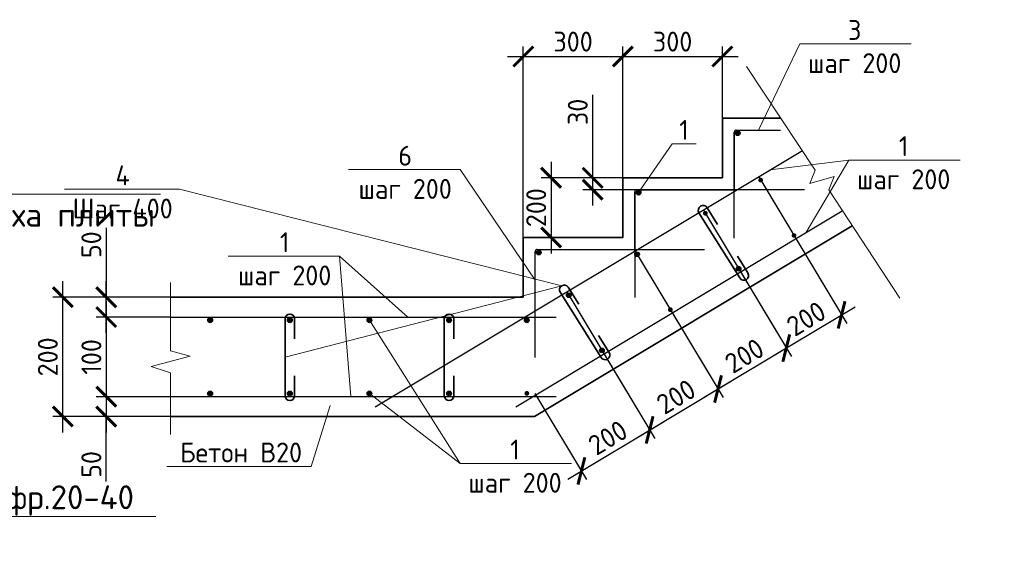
# Model space of a CAD drawing. Header units: millimetres. Extents: x 130535 to 1380046, y -52734 to 121434.
# Tile 55 of 64: x 703867 to 716231, y 7764 to 14582. Entities that reach past the tile are written whole.
import ezdxf
from ezdxf import colors
from ezdxf.entities.mleader import LeaderData, LeaderLine
from ezdxf.math import Vec2, Vec3

# ---------------------------------------------------------------- set-up
doc = ezdxf.new("R2010")
doc.units = ezdxf.units.MM
doc.linetypes.add('ACAD_ISO02W100', pattern=[15, 12, -3])
doc.layers.get('DEFPOINTS').update_dxf_attribs({"color": 1, "lineweight": 0})
for name, color, linetype, lineweight in [('Основная 0.35', 200, 'Continuous', 35), ('Основная 0.6', 142, 'Continuous', 60), ('РАЗМЕРЫ', 1, 'Continuous', 9), ('Символы 0.20', 1, 'Continuous', 20), ('Тонкая 0.20', 30, 'Continuous', 20)]:
    doc.layers.add(name, color=color, linetype=linetype, lineweight=lineweight)
doc.layers.add('пунктир', color=4, linetype='ACAD_ISO02W100')
doc.styles.add('250', font='times.ttf')
doc.styles.add('GOST-2.304_Type-B', font='GOST Common.ttf')
doc.styles.add('ГОСТ', font='isocpeur.ttf')
doc.dimstyles.new('1-2', dxfattribs={"dimtxt": 250, "dimasz": 150, "dimexe": 200, "dimexo": 0, "dimgap": 20, "dimtad": 1, "dimlfac": 0.5, "dimrnd": 1, "dimtxsty": '250', "dimblk": 'OBLIQUE', "dimcen": 100, "dimdle": 50, "dimclrd": 256, "dimclre": 256, "dimclrt": 256, "dimaunit": 1, "dimazin": 0, "dimtfac": 1, "dimtmove": 1, "dimatfit": 2, "dimfxl": 200, "dimlwd": 15, "dimlwe": 13, "dimarcsym": 0})
doc.dimstyles.new('СПДС', dxfattribs={"dimscale": 100, "dimtxt": 2.5, "dimasz": 2.5, "dimexe": 1.25, "dimexo": 0, "dimtad": 1, "dimdec": 0, "dimtxsty": 'GOST-2.304_Type-B', "dimblk": 'ARCHTICK', "dimcen": 2.5, "dimdle": 2, "dimadec": 0, "dimazin": 2, "dimtfac": 0.75, "dimtdec": 0, "dimtmove": 1, "dimatfit": 3, "dimfxl": 1, "dimtolj": 1, "dimarcsym": 1})

# ---------------------------------------------------------------- blocks, each defined once
blk = doc.blocks.new('_None')
blk = doc.blocks.new('_ArchTick')
at = {"color": 0, "linetype": 'ByBlock', "const_width": 0.15}
blk.add_lwpolyline([(-0.5, -0.5), (0.5, 0.5)], dxfattribs=at)
blk = doc.blocks.new('*D286')
at = {"layer": 'DEFPOINTS', "color": 0, "linetype": 'Continuous', "lineweight": 0, "transparency": 16777216}
for p in [(711441, 12595), (710540, 11845), (711441, 11845)]:
    blk.add_point(p, dxfattribs=at)
at = {"layer": 'РАЗМЕРЫ', "color": 0, "linetype": 'Continuous', "lineweight": -2, "transparency": 16777216}
for p, q in [((710540, 12795), (710540, 11645)), ((711441, 12595), (710415, 12595)), ((711441, 11845), (710415, 11845))]:
    blk.add_line(p, q, dxfattribs=at)
at = {"layer": 'РАЗМЕРЫ', "color": 0, "linetype": 'Continuous', "lineweight": -2, "transparency": 16777216, "xscale": 250, "yscale": 250, "zscale": 250}
for p, rotation in [((710540, 12595), 90), ((710540, 11845), 270)]:
    blk.add_blockref('_ArchTick', p, dxfattribs=dict(at, rotation=rotation))
at = {"layer": 'РАЗМЕРЫ', "color": 0, "linetype": 'Continuous', "lineweight": 0, "transparency": 16777216, "insert": (710353, 12220), "char_height": 250, "attachment_point": 5, "rotation": 90, "style": 'GOST-2.304_Type-B'}
blk.add_mtext('\\A1;200', dxfattribs=at)
blk = doc.blocks.new('*D287')
at = {"layer": 'DEFPOINTS', "color": 0, "linetype": 'Continuous', "lineweight": 0, "transparency": 16777216}
for p in [(711441, 14119), (711441, 12595), (710191, 11845)]:
    blk.add_point(p, dxfattribs=at)
at = {"layer": 'РАЗМЕРЫ', "color": 0, "linetype": 'Continuous', "lineweight": -2, "transparency": 16777216}
for p, q in [((710191, 11845), (710191, 14244)), ((711441, 12595), (711441, 14244)), ((709991, 14119), (711641, 14119))]:
    blk.add_line(p, q, dxfattribs=at)
at = {"layer": 'РАЗМЕРЫ', "color": 0, "linetype": 'Continuous', "lineweight": -2, "transparency": 16777216, "xscale": 250, "yscale": 250, "zscale": 250, "rotation": 180}
blk.add_blockref('_ArchTick', (710191, 14119), dxfattribs=at)
at = {"layer": 'РАЗМЕРЫ', "color": 0, "linetype": 'Continuous', "lineweight": -2, "transparency": 16777216, "xscale": 250, "yscale": 250, "zscale": 250}
blk.add_blockref('_ArchTick', (711441, 14119), dxfattribs=at)
at = {"layer": 'РАЗМЕРЫ', "color": 0, "linetype": 'Continuous', "lineweight": 0, "transparency": 16777216, "insert": (710816, 14306), "char_height": 250, "attachment_point": 5, "style": 'GOST-2.304_Type-B'}
blk.add_mtext('\\A1;300', dxfattribs=at)
blk = doc.blocks.new('*D288')
at = {"layer": 'DEFPOINTS', "color": 0, "linetype": 'Continuous', "lineweight": 0, "transparency": 16777216}
for p in [(712691, 14119), (712691, 13345), (711441, 12545)]:
    blk.add_point(p, dxfattribs=at)
at = {"layer": 'РАЗМЕРЫ', "color": 0, "linetype": 'Continuous', "lineweight": -2, "transparency": 16777216}
for p, q in [((711441, 12545), (711441, 14244)), ((712691, 13345), (712691, 14244)), ((711241, 14119), (712891, 14119))]:
    blk.add_line(p, q, dxfattribs=at)
at = {"layer": 'РАЗМЕРЫ', "color": 0, "linetype": 'Continuous', "lineweight": -2, "transparency": 16777216, "xscale": 250, "yscale": 250, "zscale": 250, "rotation": 180}
blk.add_blockref('_ArchTick', (711441, 14119), dxfattribs=at)
at = {"layer": 'РАЗМЕРЫ', "color": 0, "linetype": 'Continuous', "lineweight": -2, "transparency": 16777216, "xscale": 250, "yscale": 250, "zscale": 250}
blk.add_blockref('_ArchTick', (712691, 14119), dxfattribs=at)
at = {"layer": 'РАЗМЕРЫ', "color": 0, "linetype": 'Continuous', "lineweight": 0, "transparency": 16777216, "insert": (712066, 14306), "char_height": 250, "attachment_point": 5, "style": 'GOST-2.304_Type-B'}
blk.add_mtext('\\A1;300', dxfattribs=at)
blk = doc.blocks.new('*D289')
at = {"layer": 'DEFPOINTS', "color": 0, "linetype": 'Continuous', "lineweight": 0, "transparency": 16777216}
for p in [(704408, 11095), (705687, 11095), (705687, 9595)]:
    blk.add_point(p, dxfattribs=at)
at = {"layer": 'РАЗМЕРЫ', "color": 0, "linetype": 'Continuous', "lineweight": -2, "transparency": 16777216}
for p, q in [((704408, 9395), (704408, 11295)), ((705687, 11095), (704283, 11095)), ((705687, 9595), (704283, 9595))]:
    blk.add_line(p, q, dxfattribs=at)
at = {"layer": 'РАЗМЕРЫ', "color": 0, "linetype": 'Continuous', "lineweight": -2, "transparency": 16777216, "xscale": 250, "yscale": 250, "zscale": 250}
for p, rotation in [((704408, 11095), 90), ((704408, 9595), 270)]:
    blk.add_blockref('_ArchTick', p, dxfattribs=dict(at, rotation=rotation))
at = {"layer": 'РАЗМЕРЫ', "color": 0, "linetype": 'Continuous', "lineweight": 0, "transparency": 16777216, "insert": (704220, 10345), "char_height": 250, "attachment_point": 5, "rotation": 90, "style": 'GOST-2.304_Type-B'}
blk.add_mtext('\\A1;200', dxfattribs=at)
blk = doc.blocks.new('_Oblique')
at = {"layer": 'пунктир', "color": 0, "lineweight": -2}
blk.add_line((-0.5, -0.5), (0.5, 0.5), dxfattribs=at)
blk = doc.blocks.new('*D290')
at = {"layer": 'DEFPOINTS', "color": 0, "linetype": 'Continuous', "lineweight": 0, "transparency": 16777216}
for p in [(712909, 11430), (712051, 10915), (713493, 10456)]:
    blk.add_point(p, dxfattribs=at)
at = {"layer": 'РАЗМЕРЫ', "color": 0, "linetype": 'Continuous', "lineweight": -2, "transparency": 16777216}
for p, q in [((712909, 11430), (713557, 10348)), ((712051, 10915), (712700, 9834)), ((712464, 9838), (713664, 10558))]:
    blk.add_line(p, q, dxfattribs=at)
at = {"layer": 'РАЗМЕРЫ', "color": 0, "linetype": 'Continuous', "lineweight": -2, "transparency": 16777216, "xscale": 250, "yscale": 250, "zscale": 250}
for p, rotation in [((713493, 10456), 30.96375653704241), ((712636, 9941), 210.9637565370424)]:
    blk.add_blockref('_ArchTick', p, dxfattribs=dict(at, rotation=rotation))
at = {"layer": 'РАЗМЕРЫ', "color": 0, "linetype": 'Continuous', "lineweight": 0, "transparency": 16777216, "insert": (712968, 10359), "char_height": 250, "attachment_point": 5, "rotation": 30.9638, "style": 'GOST-2.304_Type-B'}
blk.add_mtext('\\A1;200', dxfattribs=at)
blk = doc.blocks.new('*D291')
at = {"layer": 'DEFPOINTS', "color": 0, "linetype": 'Continuous', "lineweight": 0, "transparency": 16777216}
for p in [(713147, 12606), (712452, 12190), (714188, 10872)]:
    blk.add_point(p, dxfattribs=at)
at = {"layer": 'РАЗМЕРЫ', "color": 0, "linetype": 'Continuous', "lineweight": -2, "transparency": 16777216}
for p, q in [((713147, 12606), (714252, 10765)), ((712452, 12190), (713557, 10348)), ((713321, 10353), (714359, 10975))]:
    blk.add_line(p, q, dxfattribs=at)
at = {"layer": 'РАЗМЕРЫ', "color": 0, "linetype": 'Continuous', "lineweight": -2, "transparency": 16777216, "xscale": 250, "yscale": 250, "zscale": 250}
for p, rotation in [((714188, 10872), 30.96375653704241), ((713493, 10456), 210.9637565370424)]:
    blk.add_blockref('_ArchTick', p, dxfattribs=dict(at, rotation=rotation))
at = {"layer": 'РАЗМЕРЫ', "color": 0, "linetype": 'Continuous', "lineweight": 0, "transparency": 16777216, "insert": (713744, 10825), "char_height": 250, "attachment_point": 5, "rotation": 30.9638, "style": 'GOST-2.304_Type-B'}
blk.add_mtext('\\A1;200', dxfattribs=at)
blk = doc.blocks.new('*D292')
at = {"layer": 'DEFPOINTS', "color": 0, "linetype": 'Continuous', "lineweight": 0, "transparency": 16777216}
for p in [(705762, 9845), (704954, 9595), (705762, 9595)]:
    blk.add_point(p, dxfattribs=at)
at = {"layer": 'РАЗМЕРЫ', "color": 0, "linetype": 'Continuous', "lineweight": -2, "transparency": 16777216}
for p, q in [((704954, 10045), (704954, 9395)), ((705762, 9845), (704829, 9845)), ((705762, 9595), (704829, 9595)), ((704954, 8781), (704954, 9595))]:
    blk.add_line(p, q, dxfattribs=at)
at = {"layer": 'РАЗМЕРЫ', "color": 0, "linetype": 'Continuous', "lineweight": -2, "transparency": 16777216, "xscale": 250, "yscale": 250, "zscale": 250}
for p, rotation in [((704954, 9845), 90), ((704954, 9595), 270)]:
    blk.add_blockref('_ArchTick', p, dxfattribs=dict(at, rotation=rotation))
at = {"layer": 'РАЗМЕРЫ', "color": 0, "linetype": 'Continuous', "lineweight": 0, "transparency": 16777216, "insert": (704767, 8993), "char_height": 250, "attachment_point": 5, "rotation": 90, "style": 'GOST-2.304_Type-B'}
blk.add_mtext('\\A1;50', dxfattribs=at)
blk = doc.blocks.new('*D293')
at = {"layer": 'DEFPOINTS', "color": 0, "linetype": 'Continuous', "lineweight": 0, "transparency": 16777216}
for p in [(704954, 11095), (705762, 11095), (705762, 10845)]:
    blk.add_point(p, dxfattribs=at)
at = {"layer": 'РАЗМЕРЫ', "color": 0, "linetype": 'Continuous', "lineweight": -2, "transparency": 16777216}
for p, q in [((704954, 11966), (704954, 11095)), ((704954, 10645), (704954, 11295)), ((705762, 11095), (704829, 11095)), ((705762, 10845), (704829, 10845))]:
    blk.add_line(p, q, dxfattribs=at)
at = {"layer": 'РАЗМЕРЫ', "color": 0, "linetype": 'Continuous', "lineweight": -2, "transparency": 16777216, "xscale": 250, "yscale": 250, "zscale": 250}
for p, rotation in [((704954, 11095), 90), ((704954, 10845), 270)]:
    blk.add_blockref('_ArchTick', p, dxfattribs=dict(at, rotation=rotation))
at = {"layer": 'РАЗМЕРЫ', "color": 0, "linetype": 'Continuous', "lineweight": 0, "transparency": 16777216, "insert": (704767, 11754), "char_height": 250, "attachment_point": 5, "rotation": 90, "style": 'GOST-2.304_Type-B'}
blk.add_mtext('\\A1;50', dxfattribs=at)
blk = doc.blocks.new('*D294')
at = {"layer": 'DEFPOINTS', "color": 0, "linetype": 'Continuous', "lineweight": 0, "transparency": 16777216}
for p in [(711595, 11675), (710737, 11161), (712636, 9941)]:
    blk.add_point(p, dxfattribs=at)
at = {"layer": 'РАЗМЕРЫ', "color": 0, "linetype": 'Continuous', "lineweight": -2, "transparency": 16777216}
for p, q in [((711595, 11675), (712700, 9834)), ((710737, 11161), (711842, 9319)), ((711607, 9324), (712807, 10044))]:
    blk.add_line(p, q, dxfattribs=at)
at = {"layer": 'РАЗМЕРЫ', "color": 0, "linetype": 'Continuous', "lineweight": -2, "transparency": 16777216, "xscale": 250, "yscale": 250, "zscale": 250}
for p, rotation in [((712636, 9941), 30.96375653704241), ((711778, 9427), 210.9637565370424)]:
    blk.add_blockref('_ArchTick', p, dxfattribs=dict(at, rotation=rotation))
at = {"layer": 'РАЗМЕРЫ', "color": 0, "linetype": 'Continuous', "lineweight": 0, "transparency": 16777216, "insert": (712110, 9845), "char_height": 250, "attachment_point": 5, "rotation": 30.9638, "style": 'GOST-2.304_Type-B'}
blk.add_mtext('\\A1;200', dxfattribs=at)
blk = doc.blocks.new('*D295')
at = {"layer": 'DEFPOINTS', "color": 0, "linetype": 'Continuous', "lineweight": 0, "transparency": 16777216}
for p in [(711144, 10483), (710336, 9886), (711778, 9427)]:
    blk.add_point(p, dxfattribs=at)
at = {"layer": 'РАЗМЕРЫ', "color": 0, "linetype": 'Continuous', "lineweight": -2, "transparency": 16777216}
for p, q in [((711144, 10483), (711842, 9319)), ((710336, 9886), (710985, 8805)), ((710749, 8809), (711950, 9529))]:
    blk.add_line(p, q, dxfattribs=at)
at = {"layer": 'РАЗМЕРЫ', "color": 0, "linetype": 'Continuous', "lineweight": -2, "transparency": 16777216, "xscale": 250, "yscale": 250, "zscale": 250}
for p, rotation in [((711778, 9427), 30.96375653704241), ((710921, 8912), 210.9637565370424)]:
    blk.add_blockref('_ArchTick', p, dxfattribs=dict(at, rotation=rotation))
at = {"layer": 'РАЗМЕРЫ', "color": 0, "linetype": 'Continuous', "lineweight": 0, "transparency": 16777216, "insert": (711253, 9330), "char_height": 250, "attachment_point": 5, "rotation": 30.9638, "style": 'GOST-2.304_Type-B'}
blk.add_mtext('\\A1;200', dxfattribs=at)
blk = doc.blocks.new('*D296')
at = {"layer": 'DEFPOINTS', "color": 0, "linetype": 'Continuous', "lineweight": 0, "transparency": 16777216}
for p in [(705514, 10845), (704954, 9845), (705514, 9845)]:
    blk.add_point(p, dxfattribs=at)
at = {"layer": 'РАЗМЕРЫ', "color": 0, "linetype": 'Continuous', "lineweight": -2, "transparency": 16777216}
for p, q in [((704954, 11045), (704954, 9645)), ((705514, 10845), (704829, 10845)), ((705514, 9845), (704829, 9845))]:
    blk.add_line(p, q, dxfattribs=at)
at = {"layer": 'РАЗМЕРЫ', "color": 0, "linetype": 'Continuous', "lineweight": -2, "transparency": 16777216, "xscale": 250, "yscale": 250, "zscale": 250}
for p, rotation in [((704954, 10845), 90), ((704954, 9845), 270)]:
    blk.add_blockref('_ArchTick', p, dxfattribs=dict(at, rotation=rotation))
at = {"layer": 'РАЗМЕРЫ', "color": 0, "linetype": 'Continuous', "lineweight": 0, "transparency": 16777216, "insert": (704767, 10345), "char_height": 250, "attachment_point": 5, "rotation": 90, "style": 'GOST-2.304_Type-B'}
blk.add_mtext('\\A1;100', dxfattribs=at)
blk = doc.blocks.new('*D297')
at = {"layer": 'DEFPOINTS', "color": 0, "linetype": 'Continuous', "lineweight": 0, "transparency": 16777216}
for p in [(711999, 12595), (711062, 12445), (711999, 12445)]:
    blk.add_point(p, dxfattribs=at)
at = {"layer": 'РАЗМЕРЫ', "color": 0, "linetype": 'Continuous', "lineweight": -2, "transparency": 16777216}
for p, q in [((711062, 13636), (711062, 12595)), ((711062, 12795), (711062, 12245)), ((711999, 12595), (710937, 12595)), ((711999, 12445), (710937, 12445))]:
    blk.add_line(p, q, dxfattribs=at)
at = {"layer": 'РАЗМЕРЫ', "color": 0, "linetype": 'Continuous', "lineweight": -2, "transparency": 16777216, "xscale": 250, "yscale": 250, "zscale": 250}
for p, rotation in [((711062, 12595), 90), ((711062, 12445), 270)]:
    blk.add_blockref('_ArchTick', p, dxfattribs=dict(at, rotation=rotation))
at = {"layer": 'РАЗМЕРЫ', "color": 0, "linetype": 'Continuous', "lineweight": 0, "transparency": 16777216, "insert": (710875, 13423), "char_height": 250, "attachment_point": 5, "rotation": 90, "style": 'GOST-2.304_Type-B'}
blk.add_mtext('\\A1;30', dxfattribs=at)

msp = doc.modelspace()

# ---------------------------------------------------------------- hatches: boundary and pattern name
at = {"layer": 'Основная 0.6', "lineweight": 30}
for points in [[(712912.9, 13155, 1), (712852.9, 13155, 1)], [(713142.1, 12570.9, -1), (713201.1, 12560.1, -1)], [(711668.7, 12408.6, 1), (711608.7, 12408.6, 1)], [(712447.6, 12154.2, -1), (712506.6, 12143.4, -1)], [(713581.1, 11841.4, 1), (713599.3, 11898.6, 1)], [(710415.2, 11655.5, 1), (710355.2, 11655.5, 1)], [(711590.1, 11639.7, -1), (711649.1, 11628.9, -1)], [(712885.6, 11424.1, 1), (712903.8, 11481.3, 1)], [(710732.6, 11125.2, -1), (710791.6, 11114.4, -1)], [(712028.1, 10909.6, 1), (712046.3, 10966.8, 1)], [(706289.1, 10804.6, 1), (706229.1, 10804.6, 1)], [(707289.1, 10804.6, 1), (707229.1, 10804.6, 1)], [(708289.1, 10804.6, 1), (708229.1, 10804.6, 1)], [(709289.1, 10804.6, 1), (709229.1, 10804.6, 1)], [(710204.7, 10804.6, -1), (710264.7, 10804.6, -1)], [(711169, 10397.8, 1), (711187.2, 10455, 1)], [(706289.1, 9886.1, 1), (706229.1, 9886.1, 1)], [(707289.1, 9886.1, 1), (707229.1, 9886.1, 1)], [(708289.1, 9886.1, 1), (708229.1, 9886.1, 1)], [(709289.1, 9886.1, 1), (709229.1, 9886.1, 1)], [(710205.5, 9886.1, -1), (710265.5, 9886.1, -1)]]:
    msp.add_hatch(color=256, dxfattribs=at).paths.add_polyline_path(points)

# ---------------------------------------------------------------- linework, layer by layer
at = {"layer": 'Основная 0.35'}
for p, q in [((712397, 12155.8), (712909.9, 11336.2)), ((712498.8, 12219.4), (712631.4, 12007.5)), ((713011.6, 11399.9), (712879, 11611.8)), ((710654.2, 11156.3), (711167, 10336.7)), ((710755.9, 11219.9), (710888.5, 11008)), ((707199.3, 10823.3), (707199.3, 9856.5)), ((707319.3, 10823.3), (707319.3, 10573.3)), ((709199.3, 10823.3), (709199.3, 9856.5)), ((709319.3, 10823.3), (709319.3, 10573.3)), ((711268.7, 10400.4), (711136.1, 10612.3)), ((707319.3, 9856.5), (707319.3, 10106.5)), ((709319.3, 9856.5), (709319.3, 10106.5))]:
    msp.add_line(p, q, dxfattribs=at)
at = {"layer": 'Основная 0.35', "ltscale": 100}
for p, q in [((710329.6, 9595.4), (714320.2, 11989.8)), ((710191.1, 11095.4), (705762.2, 11095.4)), ((705762.2, 9595.4), (710329.6, 9595.4))]:
    msp.add_line(p, q, dxfattribs=at)
msp.add_lwpolyline([(710191.1, 11095.4), (710191.1, 11845.4), (711441.1, 11845.4), (711441.1, 12595.4), (712691.1, 12595.4), (712691.1, 13345.4), (713421.6, 13345.4)], dxfattribs=at)
at = {"layer": 'Основная 0.35'}
for centre, start, end in [((712447.9, 12187.6), 32.03618, 212.03618), ((712960.7, 11368.1), 212.03618, 32.03618), ((710705.1, 11188.1), 32.03618, 212.03618), ((707259.3, 10823.3), 0, 180), ((709259.3, 10823.3), 0, 180), ((711217.9, 10368.6), 212.03618, 32.03618), ((707259.3, 9856.5), 180, 0), ((709259.3, 9856.5), 180, 0)]:
    msp.add_arc(centre, 60, start, end, dxfattribs=at)
at = {"layer": 'Основная 0.6', "lineweight": 30}
for p, q in [((712838.8, 12150.5), (712838.8, 13169.9)), ((712838.8, 11837.2), (712838.8, 13169.9)), ((712841.1, 12422.9), (712841.1, 13170.4)), ((712866.1, 13195.4), (713421.6, 13195.4)), ((708332.5, 9717.8), (713699.1, 12937.7)), ((711591.1, 11672.9), (711591.1, 12420.4)), ((711594.6, 11404), (711594.6, 12423.4)), ((711594.6, 11090.8), (711594.6, 12423.4)), ((711616.1, 12445.4), (712841.1, 12445.4)), ((711619.6, 12448.4), (713516.2, 12448.4)), ((711619.6, 12448.4), (713721.3, 12448.4)), ((710096.1, 9717.8), (714196.8, 12178.2)), ((710341.1, 10337.8), (710341.1, 11670.4)), ((710366.1, 11695.4), (712467.8, 11695.4)), ((705762.2, 10845.4), (710602.5, 10845.4)), ((705762.2, 9845.4), (710602.5, 9845.4))]:
    msp.add_line(p, q, dxfattribs=at)
for centre in [(712882.9, 13155), (711638.7, 12408.6), (710385.2, 11655.5), (711619.6, 11634.3), (712894.7, 11452.7), (710762.1, 11119.8), (706259.1, 10804.6), (707259.1, 10804.6), (708259.1, 10804.6), (709259.1, 10804.6), (710234.7, 10804.6), (711178.1, 10426.4), (706259.1, 9886.1), (707259.1, 9886.1), (708259.1, 9886.1), (709259.1, 9886.1)]:
    msp.add_circle(centre, 30, dxfattribs=at)
for centre in [(712866.1, 13170.4), (711616.1, 12420.4), (710366.1, 11670.4)]:
    msp.add_arc(centre, 25, 90, 180, dxfattribs=at)
at = {"layer": 'Символы 0.20'}
for p, q in [((714278.2, 12818), (713738.7, 11903.4)), ((714278.2, 12818), (715064.1, 12818)), ((709397.3, 9005.1), (708259.1, 10804.6)), ((709397.3, 9005.1), (710183.1, 9005.1))]:
    msp.add_line(p, q, dxfattribs=at)
at = {"layer": 'Тонкая 0.20', "linetype": 'ByBlock'}
for p, q in [((705762.2, 10422.9), (705762.2, 11281.5)), ((705762.2, 10146.3), (705762.2, 9371.7))]:
    msp.add_line(p, q, dxfattribs=at)
at = {"layer": 'Тонкая 0.20'}
for p, q in [((705762.2, 10422.9), (706007.4, 10354.6)), ((706007.4, 10354.6), (705517.1, 10222)), ((705517.1, 10222), (705762.2, 10146.3))]:
    msp.add_line(p, q, dxfattribs=at)
msp.add_lwpolyline([(712995.6, 13992.7), (713857.7, 12689), (713791, 12521.5), (714094.7, 12609.6), (714028.1, 12442.1), (714917.9, 11084.1)], dxfattribs=at)

# ---------------------------------------------------------------- dimensions: what is measured, and where the dimension line sits
at = {"layer": 'РАЗМЕРЫ', "color": 3, "linetype": 'Continuous', "lineweight": 0}
for base, p1, p2, picture, middle in [((711441.1, 14118.6), (710191.1, 11845.4), (711441.1, 12595.4), '*D287', (710816.1, 14306.1)), ((712691.1, 14118.6), (711441.1, 12545.4), (712691.1, 13345.4), '*D288', (712066.1, 14306.1))]:
    dim = msp.add_linear_dim(base=base, p1=p1, p2=p2, text='300', dimstyle='СПДС', override={"dimlfac": 0.2}, dxfattribs=at)
    dim.commit()
    dim.dimension.update_dxf_attribs({"geometry": picture, "text_midpoint": middle})
dim = msp.add_linear_dim(base=(711062.1, 12445.4), p1=(711999, 12595.4), p2=(711999, 12445.4), angle=90, dimstyle='СПДС', override={"dimlfac": 0.2}, dxfattribs=at)
dim.commit()
dim.dimension.update_dxf_attribs({"geometry": '*D297', "text_midpoint": (711136.4, 13423.4), "dimtype": 160})
for base, p1, p2, angle, text, picture, middle in [((710540.1, 11845.4), (711441.1, 12595.4), (711441.1, 11845.4), 90, '200', '*D286', (710352.6, 12220.4)), ((714187.5, 10872.3), (712452.5, 12189.8), (713147, 12606.5), 210.96376, '200', '*D291', (713743.8, 10824.7)), ((712635.5, 9941), (710737.5, 11160.8), (711595, 11675.3), 210.96376, '200', '*D294', (712110.3, 9844.6)), ((713493, 10455.5), (712051, 10915.1), (712908.5, 11429.6), 210.96376, '200', '*D290', (712967.8, 10359.1)), ((704407.9, 11095.4), (705687.2, 9595.4), (705687.2, 11095.4), 90, '200', '*D289', (704220.4, 10345.4)), ((704954.3, 9845.4), (705514.5, 10845.4), (705514.5, 9845.4), 90, '100', '*D296', (704766.8, 10345.4)), ((711778, 9426.5), (710336.1, 9886.1), (711144.1, 10483), 210.96376, '200', '*D295', (711252.8, 9330.1))]:
    dim = msp.add_linear_dim(base=base, p1=p1, p2=p2, angle=angle, text=text, dimstyle='СПДС', override={"dimlfac": 0.2}, dxfattribs=at)
    dim.commit()
    dim.dimension.update_dxf_attribs({"geometry": picture, "text_midpoint": middle})
for base, p1, p2, picture, middle in [((704954.3, 11095.4), (705762.2, 10845.4), (705762.2, 11095.4), '*D293', (704901.6, 11753.9)), ((704954.3, 9595.4), (705762.2, 9845.4), (705762.2, 9595.4), '*D292', (704955, 8993.2))]:
    dim = msp.add_linear_dim(base=base, p1=p1, p2=p2, angle=90, text='50', dimstyle='СПДС', override={"dimlfac": 0.2}, dxfattribs=at)
    dim.commit()
    dim.dimension.update_dxf_attribs({"geometry": picture, "text_midpoint": middle, "dimtype": 160})

# ---------------------------------------------------------------- leaders
at = {"layer": 'Символы 0.20'}
msp.add_leader([(708023.2, 9845.4), (707883.5, 11610.1)], dimstyle='1-2', override={"dimscale": 0.05, "dimgap": 20, "dimtad": 0, "dimldrblk": 'None'}, dxfattribs=at)
ml = msp.add_multileader_mtext('Standard', dxfattribs=at)
ml.set_content('3\\Pшаг 200', color=256, style='GOST-2.304_Type-B')
ml.set_leader_properties(color=256, linetype='ByLayer', lineweight=-1)
ml.set_arrow_properties(name='NONE')
ml.build(insert=Vec2(0, 0))
ml.multileader.update_dxf_attribs({"text_left_attachment_type": 6, "text_right_attachment_type": 6, "dogleg_length": 1, "arrow_head_size": 18, "scale": 20})
ctx = ml.context
ctx.base_point, ctx.scale, ctx.char_height, ctx.arrow_head_size, ctx.landing_gap_size, ctx.plane_origin = Vec3(713763.1, 14277.1), 20, 250, 18, 9, Vec3(716201.7, 15380.7)
ctx.left_attachment, ctx.right_attachment, ctx.text_align_type = 6, 6, 1
notes = []
notes.append((ctx, [(1, (1, 1, 0), (713663.1, 14277.1), (1, 0), 100, [(0, [(713143.8, 13195.4)], 0, [])])]))
ctx.mtext.insert, ctx.mtext.alignment, ctx.mtext.flow_direction = Vec3(714352.5, 14577.1), 2, 5
ml = msp.add_multileader_mtext('Standard', dxfattribs=at)
ml.set_content('1', color=256, style='GOST-2.304_Type-B')
ml.set_leader_properties(color=256, linetype='ByLayer', lineweight=-1)
ml.set_arrow_properties(name='NONE')
ml.build(insert=Vec2(0, 0))
ml.multileader.update_dxf_attribs({"text_left_attachment_type": 6, "text_right_attachment_type": 6, "dogleg_length": 1, "arrow_head_size": 18, "scale": 20})
ctx = ml.context
ctx.base_point, ctx.scale, ctx.char_height, ctx.arrow_head_size, ctx.landing_gap_size, ctx.plane_origin = Vec3(712162.4, 13020.9), 20, 250, 18, 9, Vec3(713281.7, 14847.1)
ctx.left_attachment, ctx.right_attachment, ctx.text_align_type = 6, 6, 1
notes.append((ctx, [(1, (1, 1, 0), (712062.4, 13020.9), (1, 0), 100, [(0, [(711638.7, 12408.6)], 0, [])])]))
ctx.mtext.insert, ctx.mtext.alignment, ctx.mtext.flow_direction = Vec3(712208.9, 13320.9), 2, 5
ml = msp.add_multileader_mtext('Standard', dxfattribs=at)
ml.set_content('1\\Pшаг 200', color=256, style='GOST-2.304_Type-B')
ml.set_leader_properties(color=256, linetype='ByLayer', lineweight=-1)
ml.set_arrow_properties(name='NONE')
ml.build(insert=Vec2(0, 0))
ml.multileader.update_dxf_attribs({"text_left_attachment_type": 6, "text_right_attachment_type": 6, "dogleg_length": 1, "arrow_head_size": 18, "scale": 20})
ctx = ml.context
ctx.base_point, ctx.scale, ctx.char_height, ctx.arrow_head_size, ctx.landing_gap_size, ctx.plane_origin = Vec3(714378.2, 12818), 20, 250, 18, 9, Vec3(715739.7, 13884.8)
ctx.left_attachment, ctx.right_attachment, ctx.text_align_type = 6, 6, 1
notes.append((ctx, [(1, (1, 1, 0), (714278.2, 12818), (1, 0), 100, [(0, [(713291.4, 12693.1)], 0, [])])]))
ctx.mtext.insert, ctx.mtext.alignment, ctx.mtext.flow_direction = Vec3(714967.5, 13118), 2, 5
ml = msp.add_multileader_mtext('Standard', dxfattribs=at)
ml.set_content('6\\Pшаг 200', color=256, style='GOST-2.304_Type-B')
ml.set_leader_properties(color=256, linetype='ByLayer', lineweight=-1)
ml.set_arrow_properties(name='NONE')
ml.build(insert=Vec2(0, 0))
ml.multileader.update_dxf_attribs({"text_left_attachment_type": 6, "text_right_attachment_type": 6, "dogleg_length": 1, "arrow_head_size": 18, "scale": 20})
ctx = ml.context
ctx.base_point, ctx.scale, ctx.char_height, ctx.arrow_head_size, ctx.landing_gap_size, ctx.plane_origin = Vec3(708118.2, 12697.3), 20, 250, 18, 9, Vec3(710556.7, 13800.9)
ctx.left_attachment, ctx.right_attachment, ctx.text_align_type = 6, 6, 1
notes.append((ctx, [(0, (1, 1, 0), (709396.8, 12697.3), (-1, 0), 100, [(0, [(710341.1, 11308.5)], 0, [])])]))
ctx.mtext.insert, ctx.mtext.alignment, ctx.mtext.flow_direction = Vec3(708707.5, 12997.3), 2, 5
at = {"layer": 'Символы 0.20', "ltscale": 100}
ml = msp.add_multileader_mtext('Standard', dxfattribs=at)
ml.set_content('Труба Тр\\Pниз трубы на 50 мм выше верха плиты', color=256, style='ГОСТ')
ml.set_leader_properties(color=256, linetype='ByLayer', lineweight=-1)
ml.set_arrow_properties(name='NONE')
ml.build(insert=Vec2(0, 0))
ml.multileader.update_dxf_attribs({"text_left_attachment_type": 6, "text_right_attachment_type": 6, "dogleg_length": 2.5, "arrow_head_size": 45, "scale": 100})
ctx = ml.context
ctx.base_point, ctx.scale, ctx.char_height, ctx.arrow_head_size, ctx.landing_gap_size, ctx.plane_origin = Vec3(569521.5, 12390.6), 100, 300, 45, 22.5, Vec3(579228, 9080.1)
ctx.left_attachment, ctx.right_attachment = 6, 6
notes.append((ctx, [(0, (1, 1, 0), (569271.5, 12390.6), (1, 0), 250, [(0, [(569736.8, 10495.1)], 0, [])])]))
ctx.mtext.insert, ctx.mtext.width, ctx.mtext.flow_direction = Vec3(569544, 12780.6), 3780.751, 5
ml = msp.add_multileader_mtext('Standard', dxfattribs=at)
ml.set_content('Труба Тр\\Pниз трубы на 50 мм выше верха плиты', color=256, style='ГОСТ')
ml.set_leader_properties(color=256, linetype='ByLayer', lineweight=-1)
ml.set_arrow_properties(name='NONE')
ml.build(insert=Vec2(0, 0))
ml.multileader.update_dxf_attribs({"text_left_attachment_type": 6, "text_right_attachment_type": 6, "dogleg_length": 2.5, "arrow_head_size": 45, "scale": 100})
ctx = ml.context
ctx.base_point, ctx.scale, ctx.char_height, ctx.arrow_head_size, ctx.landing_gap_size, ctx.plane_origin = Vec3(633182.2, 12390.6), 100, 300, 45, 22.5, Vec3(642888.8, 9080.1)
ctx.left_attachment, ctx.right_attachment = 6, 6
notes.append((ctx, [(0, (1, 1, 0), (632932.2, 12390.6), (1, 0), 250, [(0, [(633397.6, 10495.1)], 0, [])])]))
ctx.mtext.insert, ctx.mtext.width, ctx.mtext.flow_direction = Vec3(633204.7, 12780.6), 3780.751, 5
ml = msp.add_multileader_mtext('Standard', dxfattribs=at)
ml.set_content('Труба Тр\\Pниз трубы на 50 мм выше верха плиты', color=256, style='ГОСТ')
ml.set_leader_properties(color=256, linetype='ByLayer', lineweight=-1)
ml.set_arrow_properties(name='NONE')
ml.build(insert=Vec2(0, 0))
ml.multileader.update_dxf_attribs({"text_left_attachment_type": 6, "text_right_attachment_type": 6, "dogleg_length": 2.5, "arrow_head_size": 45, "scale": 100})
ctx = ml.context
ctx.base_point, ctx.scale, ctx.char_height, ctx.arrow_head_size, ctx.landing_gap_size, ctx.plane_origin = Vec3(697883.9, 12390.6), 100, 300, 45, 22.5, Vec3(707590.4, 9080.1)
ctx.left_attachment, ctx.right_attachment = 6, 6
notes.append((ctx, [(0, (1, 1, 0), (697633.9, 12390.6), (1, 0), 250, [(0, [(698099.2, 10495.1)], 0, [])])]))
ctx.mtext.insert, ctx.mtext.width, ctx.mtext.flow_direction = Vec3(697906.4, 12780.6), 3780.751, 5
at = {"layer": 'Символы 0.20'}
ml = msp.add_multileader_mtext('Standard', dxfattribs=at)
ml.set_content('4\\PШаг 400', color=256, style='GOST-2.304_Type-B')
ml.set_leader_properties(color=256, linetype='ByLayer', lineweight=-1)
ml.set_arrow_properties(name='NONE')
ml.build(insert=Vec2(0, 0))
ml.multileader.update_dxf_attribs({"text_left_attachment_type": 6, "text_right_attachment_type": 6, "dogleg_length": 1, "arrow_head_size": 18, "scale": 20})
ctx = ml.context
ctx.base_point, ctx.scale, ctx.char_height, ctx.arrow_head_size, ctx.landing_gap_size, ctx.plane_origin = Vec3(704545.2, 12450.3), 20, 250, 18, 9, Vec3(701053.1, 4400.3)
ctx.left_attachment, ctx.right_attachment, ctx.text_align_type = 6, 6, 1
notes.append((ctx, [(1, (1, 1, 0), (705873.8, 12450.3), (-1, 0), 100, [(1, [(707199.3, 10339.9), (710673.2, 11238.9)], 0, [])])]))
ctx.mtext.insert, ctx.mtext.alignment, ctx.mtext.flow_direction = Vec3(705159.5, 12750.3), 2, 5
at = {"layer": 'Символы 0.20', "ltscale": 100}
ml = msp.add_multileader_mtext('Standard', dxfattribs=at)
ml.set_content('Труба Тр\\Pниз трубы на 50 мм выше верха плиты', color=256, style='ГОСТ')
ml.set_leader_properties(color=256, linetype='ByLayer', lineweight=-1)
ml.set_arrow_properties(name='NONE')
ml.build(insert=Vec2(0, 0))
ml.multileader.update_dxf_attribs({"text_left_attachment_type": 6, "text_right_attachment_type": 6, "dogleg_length": 2.5, "arrow_head_size": 45, "scale": 100})
ctx = ml.context
ctx.base_point, ctx.scale, ctx.char_height, ctx.arrow_head_size, ctx.landing_gap_size, ctx.plane_origin = Vec3(501440.4, 12197.9), 100, 300, 45, 22.5, Vec3(511146.9, 8887.5)
ctx.left_attachment, ctx.right_attachment = 6, 6
notes.append((ctx, [(1, (1, 1, 0), (505500.4, 12197.9), (-1, 0), 250, [(0, [(506139.9, 10557.6)], 0, [])])]))
ctx.mtext.insert, ctx.mtext.width, ctx.mtext.flow_direction = Vec3(501462.9, 12587.9), 3780.751, 5
at = {"layer": 'Символы 0.20'}
ml = msp.add_multileader_mtext('Standard', dxfattribs=at)
ml.set_content('1\\P\\pq*;шаг 200', color=256, style='GOST-2.304_Type-B')
ml.set_leader_properties(color=256, linetype='ByLayer', lineweight=-1)
ml.set_arrow_properties(name='NONE')
ml.build(insert=Vec2(0, 0))
ml.multileader.update_dxf_attribs({"text_left_attachment_type": 6, "text_right_attachment_type": 6, "dogleg_length": 1, "arrow_head_size": 18, "scale": 20})
ctx = ml.context
ctx.base_point, ctx.scale, ctx.char_height, ctx.arrow_head_size, ctx.landing_gap_size, ctx.plane_origin = Vec3(706604.9, 11610.1), 20, 250, 18, 9, Vec3(711615, 13470.2)
ctx.left_attachment, ctx.right_attachment, ctx.text_align_type = 6, 6, 1
notes.append((ctx, [(0, (1, 1, 0), (707883.5, 11610.1), (-1, 0), 100, [(0, [(708742.9, 10845.4)], 0, [])])]))
ctx.mtext.insert, ctx.mtext.alignment, ctx.mtext.flow_direction = Vec3(707194.2, 11910.1), 2, 5
at = {"layer": 'Символы 0.20', "ltscale": 100}
ml = msp.add_multileader_mtext('Standard', dxfattribs=at)
ml.set_content('Труба Тр\\Pниз трубы в уровне верха плиты', color=256, style='ГОСТ')
ml.set_leader_properties(color=256, linetype='ByLayer', lineweight=-1)
ml.set_arrow_properties(name='NONE')
ml.build(insert=Vec2(0, 0))
ml.multileader.update_dxf_attribs({"text_left_attachment_type": 6, "text_right_attachment_type": 6, "dogleg_length": 2.5, "arrow_head_size": 45, "scale": 100})
ctx = ml.context
ctx.base_point, ctx.scale, ctx.char_height, ctx.arrow_head_size, ctx.landing_gap_size, ctx.plane_origin = Vec3(439775.3, 9734), 100, 300, 45, 22.5, Vec3(433878.8, 6423.5)
ctx.left_attachment, ctx.right_attachment = 6, 6
notes.append((ctx, [(1, (1, 1, 0), (439525.3, 9734), (1, 0), 250, [(0, [(438885.9, 8093.7)], 0, [])])]))
ctx.mtext.insert, ctx.mtext.width, ctx.mtext.flow_direction = Vec3(439797.8, 10124), 6576.024, 5
ml = msp.add_multileader_mtext('Standard', dxfattribs=at)
ml.set_content('Труба Тр\\Pниз трубы в уровне верха плиты', color=256, style='ГОСТ')
ml.set_leader_properties(color=256, linetype='ByLayer', lineweight=-1)
ml.set_arrow_properties(name='NONE')
ml.build(insert=Vec2(0, 0))
ml.multileader.update_dxf_attribs({"text_left_attachment_type": 6, "text_right_attachment_type": 6, "dogleg_length": 2.5, "arrow_head_size": 45, "scale": 100})
ctx = ml.context
ctx.base_point, ctx.scale, ctx.char_height, ctx.arrow_head_size, ctx.landing_gap_size, ctx.plane_origin = Vec3(374236, 9404.1), 100, 300, 45, 22.5, Vec3(368339.5, 6093.6)
ctx.left_attachment, ctx.right_attachment = 6, 6
notes.append((ctx, [(1, (1, 1, 0), (373986, 9404.1), (1, 0), 250, [(0, [(373346.6, 7763.7)], 0, [])])]))
ctx.mtext.insert, ctx.mtext.width, ctx.mtext.flow_direction = Vec3(374258.5, 9794.1), 6442.783, 5
ml = msp.add_multileader_mtext('Standard', dxfattribs=at)
ml.set_content('Щебень фр.20-40', color=256, style='ГОСТ')
ml.set_leader_properties(color=256, linetype='ByLayer', lineweight=-1)
ml.set_arrow_properties(name='NONE')
ml.build(insert=Vec2(0, 0))
ml.multileader.update_dxf_attribs({"text_left_attachment_type": 6, "text_right_attachment_type": 6, "dogleg_length": 2.5, "arrow_head_size": 45, "scale": 100})
ctx = ml.context
ctx.base_point, ctx.scale, ctx.char_height, ctx.arrow_head_size, ctx.landing_gap_size, ctx.plane_origin = Vec3(499616, 8365.1), 100, 300, 45, 22.5, Vec3(507147.5, 5054.7)
ctx.left_attachment, ctx.right_attachment = 6, 6
notes.append((ctx, [(1, (1, 1, 0), (501501, 8365.1), (-1, 0), 250, [(0, [(503252, 9791.6)], 0, [])])]))
ctx.mtext.insert, ctx.mtext.width, ctx.mtext.flow_direction = Vec3(499638.5, 8755.1), 2129.129, 5
at = {"layer": 'Символы 0.20'}
ml = msp.add_multileader_mtext('Standard', dxfattribs=at)
ml.set_content('1\\Pшаг 200', color=256, style='GOST-2.304_Type-B')
ml.set_leader_properties(color=256, linetype='ByLayer', lineweight=-1)
ml.set_arrow_properties(name='NONE')
ml.build(insert=Vec2(0, 0))
ml.multileader.update_dxf_attribs({"text_left_attachment_type": 6, "text_right_attachment_type": 6, "dogleg_length": 1, "arrow_head_size": 18, "scale": 20})
ctx = ml.context
ctx.base_point, ctx.scale, ctx.char_height, ctx.arrow_head_size, ctx.landing_gap_size, ctx.plane_origin = Vec3(709497.3, 9005.1), 20, 250, 18, 9, Vec3(710858.7, 10071.8)
ctx.left_attachment, ctx.right_attachment, ctx.text_align_type = 6, 6, 1
notes.append((ctx, [(1, (1, 1, 0), (709397.3, 9005.1), (1, 0), 100, [(0, [(708259.1, 9886.1)], 0, [])])]))
ctx.mtext.insert, ctx.mtext.alignment, ctx.mtext.flow_direction = Vec3(710086.6, 9305.1), 2, 5
at = {"layer": 'Символы 0.20', "ltscale": 100}
ml = msp.add_multileader_mtext('Standard', dxfattribs=at)
ml.set_content('Щебень фр.20-40', color=256, style='ГОСТ')
ml.set_leader_properties(color=256, linetype='ByLayer', lineweight=-1)
ml.set_arrow_properties(name='NONE')
ml.build(insert=Vec2(0, 0))
ml.multileader.update_dxf_attribs({"text_left_attachment_type": 6, "text_right_attachment_type": 6, "dogleg_length": 2.5, "arrow_head_size": 45, "scale": 100})
ctx = ml.context
ctx.base_point, ctx.scale, ctx.char_height, ctx.arrow_head_size, ctx.landing_gap_size, ctx.plane_origin = Vec3(573727.1, 8341.3), 100, 300, 45, 22.5, Vec3(567830.5, 5030.9)
ctx.left_attachment, ctx.right_attachment = 6, 6
notes.append((ctx, [(1, (1, 1, 0), (573477.1, 8341.3), (1, 0), 250, [(0, [(571726, 9767.8)], 0, [])])]))
ctx.mtext.insert, ctx.mtext.width, ctx.mtext.flow_direction = Vec3(573749.6, 8731.3), 2129.129, 5
ml = msp.add_multileader_mtext('Standard', dxfattribs=at)
ml.set_content('Щебень фр.20-40', color=256, style='ГОСТ')
ml.set_leader_properties(color=256, linetype='ByLayer', lineweight=-1)
ml.set_arrow_properties(name='NONE')
ml.build(insert=Vec2(0, 0))
ml.multileader.update_dxf_attribs({"text_left_attachment_type": 6, "text_right_attachment_type": 6, "dogleg_length": 2.5, "arrow_head_size": 45, "scale": 100})
ctx = ml.context
ctx.base_point, ctx.scale, ctx.char_height, ctx.arrow_head_size, ctx.landing_gap_size, ctx.plane_origin = Vec3(637387.8, 8341.3), 100, 300, 45, 22.5, Vec3(631491.3, 5030.9)
ctx.left_attachment, ctx.right_attachment = 6, 6
notes.append((ctx, [(1, (1, 1, 0), (637137.8, 8341.3), (1, 0), 250, [(0, [(635386.8, 9767.8)], 0, [])])]))
ctx.mtext.insert, ctx.mtext.width, ctx.mtext.flow_direction = Vec3(637410.3, 8731.3), 2129.129, 5
ml = msp.add_multileader_mtext('Standard', dxfattribs=at)
ml.set_content('Щебень фр.20-40', color=256, style='ГОСТ')
ml.set_leader_properties(color=256, linetype='ByLayer', lineweight=-1)
ml.set_arrow_properties(name='NONE')
ml.build(insert=Vec2(0, 0))
ml.multileader.update_dxf_attribs({"text_left_attachment_type": 6, "text_right_attachment_type": 6, "dogleg_length": 2.5, "arrow_head_size": 45, "scale": 100})
ctx = ml.context
ctx.base_point, ctx.scale, ctx.char_height, ctx.arrow_head_size, ctx.landing_gap_size, ctx.plane_origin = Vec3(702089.5, 8341.3), 100, 300, 45, 22.5, Vec3(696192.9, 5030.9)
ctx.left_attachment, ctx.right_attachment = 6, 6
notes.append((ctx, [(1, (1, 1, 0), (701839.5, 8341.3), (1, 0), 250, [(0, [(700088.4, 9767.8)], 0, [])])]))
ctx.mtext.insert, ctx.mtext.width, ctx.mtext.flow_direction = Vec3(702112, 8731.3), 2129.129, 5
at = {"layer": 'Символы 0.20'}
ml = msp.add_multileader_mtext('Standard', dxfattribs=at)
ml.set_content('Бетон В20', color=256, style='GOST-2.304_Type-B')
ml.set_leader_properties(color=256, linetype='ByLayer', lineweight=-1)
ml.set_arrow_properties(name='NONE')
ml.build(insert=Vec2(0, 0))
ml.multileader.update_dxf_attribs({"text_left_attachment_type": 6, "text_right_attachment_type": 6, "dogleg_length": 1, "arrow_head_size": 18, "scale": 20})
ctx = ml.context
ctx.base_point, ctx.scale, ctx.char_height, ctx.arrow_head_size, ctx.landing_gap_size, ctx.plane_origin = Vec3(705871.8, 8968.6), 20, 250, 18, 9, Vec3(707904.4, 8241.1)
ctx.left_attachment, ctx.right_attachment = 6, 6
notes.append((ctx, [(0, (1, 1, 0), (707525.4, 8968.6), (-1, 0), 100, [(0, [(707764.1, 9732.4)], 0, [])])]))
ctx.mtext.insert, ctx.mtext.flow_direction = Vec3(705880.8, 9268.6), 5
for ctx, leaders in notes:
    for number, flags, end, landing, length, lines in leaders:
        leader = LeaderData()
        leader.index, (leader.has_last_leader_line, leader.has_dogleg_vector, leader.attachment_direction) = number, flags
        leader.last_leader_point, leader.dogleg_vector, leader.dogleg_length = Vec3(end), Vec3(landing), length
        for number, points, colour, breaks in lines:
            line = LeaderLine()
            line.index, line.vertices, line.color, line.breaks = number, Vec3.list(points), colors.encode_raw_color(colour), breaks
            leader.lines.append(line)
        ctx.leaders.append(leader)

doc.saveas('drawing.dxf')
